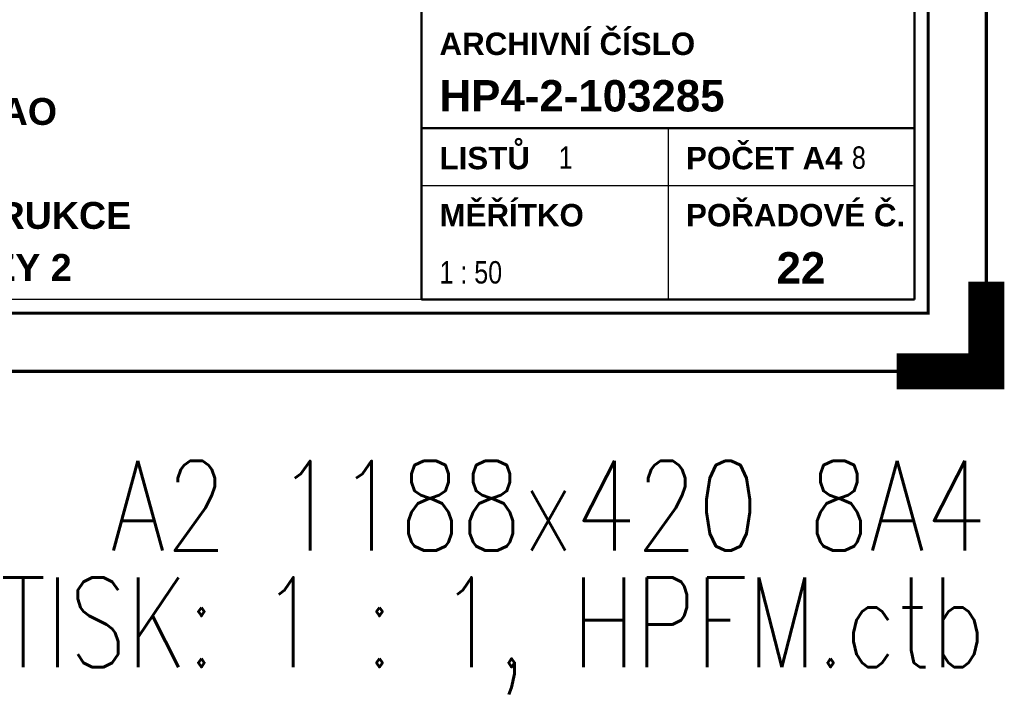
# Paper-space layout 'Layout1' of a CAD drawing. Extents: x -2 to 1380, y -36 to 422.
# Tile 25 of 54: x 1080 to 1190, y -36 to 39. Entities that reach past the tile are written whole.
import ezdxf
from ezdxf.enums import TextEntityAlignment as Align

# ---------------------------------------------------------------- set-up
doc = ezdxf.new("R2010")
doc.units = 0
doc.layers.get('DEFPOINTS').update_dxf_attribs({"color": 132, "linetype": 'CONTINUOUS'})
doc.layers.add('RAMECEK_HP', color=251, linetype='CONTINUOUS')
doc.layers.add('RAZITKO_HP', color=222, linetype='CONTINUOUS')
doc.styles.add('RAZITKO_HP_ARIAL_B', font='arialbd.ttf')
doc.styles.add('RAZITKO_HP_ARIAL_N', font='arial.ttf', dxfattribs={"width": 0.8})
doc.styles.add('ROMANS', font='romans.shx', dxfattribs={"width": 0.8})

# ---------------------------------------------------------------- blocks, each defined once
blk = doc.blocks.new('*U6')
at = {"layer": 'DEFPOINTS'}
blk.add_lwpolyline([(1188, 0), (978, 0), (978, 297), (1188, 297)], close=True, dxfattribs=at)
at = {"layer": 'RAMECEK_HP', "lineweight": 35, "const_width": 0.35}
for points in [[(0, 420), (0, 0), (1188, 0), (1188, 420)], [(6.5, 413.5), (6.5, 6.5), (1181.5, 6.5), (1181.5, 413.5)]]:
    blk.add_lwpolyline(points, close=True, dxfattribs=at)
at = {"layer": 'RAMECEK_HP', "lineweight": 40, "const_width": 4}
blk.add_lwpolyline([(1188, 10), (1188, 0), (1178, 0)], dxfattribs=at)
at = {"layer": 'DEFPOINTS', "style": 'ROMANS', "width": 0.8}
blk.add_text('A2 1188x420 8A4', height=10, dxfattribs=at).set_placement((1188, -20), align=Align.RIGHT)
blk.add_attdef('TISK', text='', height=10, dxfattribs=at).set_placement((1188, -33), align=Align.RIGHT)
blk = doc.blocks.new('A$C78d7bfb9')
at = {"layer": 'RAZITKO_HP', "lineweight": 50}
for p, q in [((-63, 84.5), (-63, 8)), ((-8, 84.5), (-8, 8)), ((-63, 27.12), (-8, 27.12)), ((-8, 8), (-63, 8))]:
    blk.add_line(p, q, dxfattribs=at)
at = {"layer": 'RAZITKO_HP', "lineweight": 25}
for p, q in [((-35.5, 27.12), (-35.5, 8)), ((-63, 20.75), (-8, 20.75)), ((-63, 8), (-180, 8))]:
    blk.add_line(p, q, dxfattribs=at)
at = {"layer": 'RAZITKO_HP', "lineweight": 35, "style": 'RAZITKO_HP_ARIAL_B'}
for s, p in [('ARCHIVNÍ ČÍSLO', (-61, 35.3)), ('LISTŮ', (-61, 22.55)), ('POČET A4', (-33.5, 22.55)), ('MĚŘÍTKO', (-61, 16.18)), ('POŘADOVÉ Č.', (-33.5, 16.18))]:
    blk.add_text(s, height=2.5, dxfattribs=at).set_placement(p)
at = {"layer": 'RAZITKO_HP', "style": 'RAZITKO_HP_ARIAL_B'}
for s, p in [('HP4-2-103285', (-61, 29)), ('22', (-23.4, 9.8))]:
    blk.add_text(s, height=3.5, dxfattribs=at).set_placement(p)
for s, p in [('SO 02 HALA TAO', (-121, 29)), ('OCELOVÉ KONSTRUKCE', (-121, 17.4)), ('V9 PŘÍČNÉ ŘEZY 2', (-121, 11.6))]:
    blk.add_text(s, height=3, dxfattribs=at).set_placement(p, align=Align.MIDDLE_CENTER)
at = {"layer": 'RAZITKO_HP', "style": 'RAZITKO_HP_ARIAL_N', "width": 0.8}
for s, p in [('1', (-47.7, 22.6)), ('8', (-15, 22.6)), ('1 : 50', (-61, 9.8))]:
    blk.add_text(s, height=2.5, dxfattribs=at).set_placement(p)

psp = doc.layouts.get("Layout1")

# ---------------------------------------------------------------- block references
at = {"layer": 'RAMECEK_HP'}
psp.add_blockref('*U6', (0, 0), dxfattribs=at).add_auto_attribs({'TISK': 'TISK: 1 : 1, HPFM.ctb'})
at = {"layer": 'RAZITKO_HP'}
psp.add_blockref('A$C78d7bfb9', (1188, 0), dxfattribs=at)

doc.saveas('drawing.dxf')
